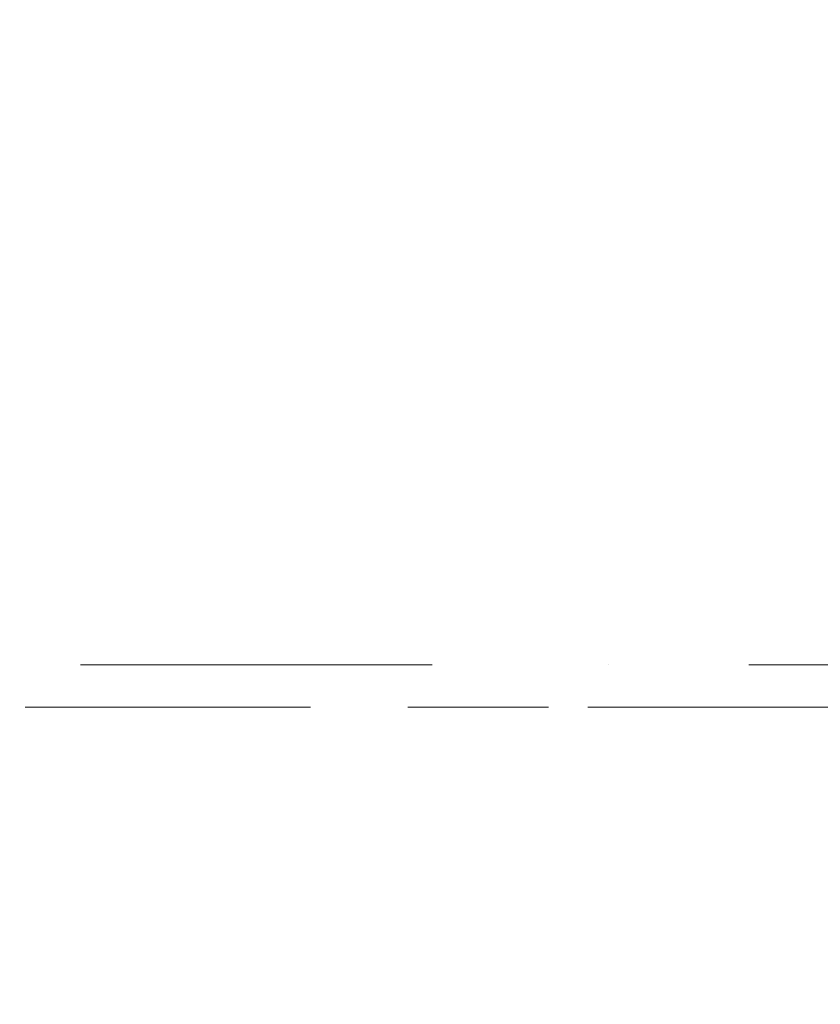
# Model space of a CAD drawing. Header units: millimetres. Extents: x -59761 to 112741, y -57975 to 46221.
# Tile 97 of 132: x 2513 to 3316, y -9341 to -8353. Entities that reach past the tile are written whole.
import ezdxf

# ---------------------------------------------------------------- set-up
doc = ezdxf.new("R2010")
doc.units = ezdxf.units.MM
for name, pattern in [('короткая штриховая', [282.222222, 141.111111, -141.111111]), ('Штриховая', [564.444447, 282.222223, -282.222223]), ('Штрихпунктирная', [670.277762, 352.777767, -176.388884, 0, -141.111112])]:
    doc.linetypes.add(name, pattern=pattern)
for name, color, linetype in [('Элемент модели - Границы зон', 7, 'Continuous'), ('Элемент Модели - Зона', 7, 'Continuous'), ('Элемент Модели - Оси', 2, 'Continuous')]:
    doc.layers.add(name, color=color, linetype=linetype)

msp = doc.modelspace()

# ---------------------------------------------------------------- linework, layer by layer
at = {"layer": 'Элемент модели - Границы зон', "color": 7, "linetype": 'короткая штриховая', "lineweight": 15}
msp.add_lwpolyline([(16025.03, 212.5), (16025.03, -9042.59), (-8890, -9042.59), (-8890, -8842.59)], dxfattribs=at)
at = {"layer": 'Элемент Модели - Зона', "color": 253, "linetype": 'Штриховая', "lineweight": 15, "flags": 128}
for points in [[(-8890, -17680), (-3119.74, -17680), (-3119.74, -14858.42), (142.53, -11594.86), (156.67, -11609), (156.67, -11580), (18300, -11580), (18300, -11600), (32399.73, -11600), (32399.73, -11580), (69081.36, -11580), (72316.72, -14823.47), (72320.06, -15158.11), (72320.06, -17695), (72360, -17695), (72360, -19700), (72120, -19700), (72120, -18300), (71700, -18300), (71700, -17900), (63300, -17900), (63300, -18300), (62700, -18300), (62700, -17900), (54320, -17900), (54320, -27030), (62700, -27030), (62700, -26350), (63300, -26350), (63300, -27540), (67380, -27540), (67380, -26630), (67500, -26630), (67500, -27660), (62920, -27660), (62920, -32819.89), (72120, -32819.89), (72120, -27750), (71650, -27750), (71650, -26250), (72120, -26250), (72120, -21200), (72360, -21200), (72360, -33849.94), (72120, -33849.94), (72120, -33059.89), (54320, -33059.89), (54320, -39349.94), (72120, -39349.94), (72120, -36299.94), (71700.06, -36299.94), (71700.06, -35674.44), (72120, -35674.44), (72120, -35349.94), (72360, -35349.94), (72360, -35679.94), (75850, -35679.94), (75850, -16794.88), (75238.88, -16794.88), (75238.88, -9000), (80700, -9000), (80700, -8700), (81300, -8700), (81300, -9000), (87517.1, -9000), (87517.1, -320), (85530, -320), (85530, 300), (84182.9, 300), (81300, 300), (81300, -300), (80700, -300), (80700, 212.5), (79799.78, 212.5), (72300, 212.5), (72300, -300), (71700, -300), (71700, 212.5), (63300, 212.5), (63300, -300), (62700, -300), (62700, 212.5), (54300, 212.5), (54300, -300), (53700, -300), (53700, 212.5), (45650, 212.5), (45650, -300), (45050, -300), (44950, -300), (44950, -5367.2), (32450.06, -5367.2), (32450.06, -200), (32450.06, 7690), (32460.06, 7690), (32460.06, 13850), (29720, 13850), (29720, 5730), (28964.53, 5730), (28964.53, 212), (27300.06, 212), (27300.06, -300), (26700.06, -300), (26700.06, 212), (18300, 212), (18300, -300), (17700, -300), (17700, 212), (16025.03, 212), (16025.03, -7500), (16025.03, -9042.59), (9300, -9042.59), (9300, -9300), (8700, -9300), (8700, -9042.59), (300, -9042.59), (300, -9300), (-300, -9300), (-300, -9042.59), (-8250, -9042.59), (-8250, -9300), (-8850, -9300), (-8850, -9042.59), (-8890, -9042.59)], [(-8890, -8842.59), (-8890, -9042.59), (-8850, -9042.59), (-8850, -8700), (-8250, -8700), (-8250, -9042.59), (-300, -9042.59), (-300, -8700), (300, -8700), (300, -9042.59), (8700, -9042.59), (8700, -8700), (9300, -8700), (9300, -9042.59), (16025.03, -9042.59), (16025.03, 212.5), (16035.53, 212.5), (16035.53, 5730), (15580, 5730), (15580, 9080), (15300, 9080), (15300, 9320), (17680, 9320), (17680, 10500), (10920, 10500), (10920, 9320), (13800, 9320), (13800, 9080), (12769.68, 9080), (12769.68, -300), (3600, -300), (-8890, -300), (-8890, -350)]]:
    msp.add_lwpolyline(points, close=True, dxfattribs=at)
at = {"layer": 'Элемент Модели - Оси', "color": 7, "linetype": 'Штрихпунктирная', "lineweight": 15}
msp.add_line((-57760.58, -9000), (110650, -9000), dxfattribs=at)

doc.saveas('drawing.dxf')
